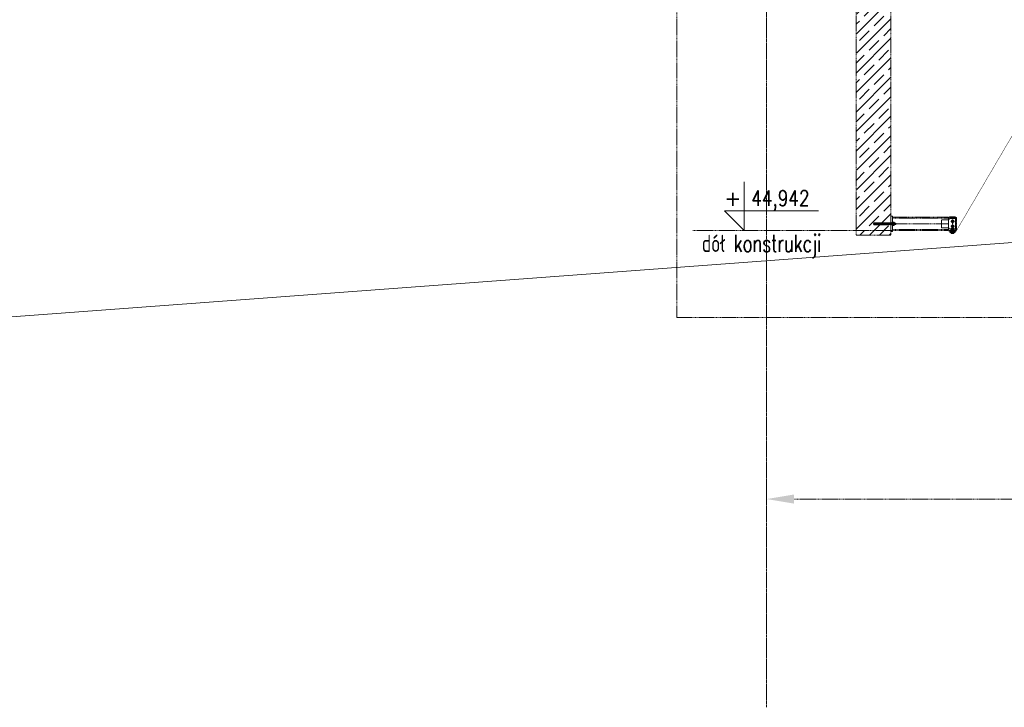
# Model space of a CAD drawing. Header units: millimetres. Extents: x -176817 to 571382, y -58489 to 156123.
# Tile 9 of 256: x -61161 to -54022, y -30771 to -25785. Entities that reach past the tile are written whole.
import ezdxf
from ezdxf.enums import TextEntityAlignment as Align

# ---------------------------------------------------------------- set-up
doc = ezdxf.new("R2010")
doc.units = ezdxf.units.MM
doc.header["$LTSCALE"] = 0.2
for name, pattern in [('AM_ISO02W050', [7.5, 6, -1.5]), ('AM_ISO02W050x2', [3.75, 3, -0.75]), ('AM_ISO08W050', [18, 12, -1.5, 3, -1.5]), ('AM_ISO08W050x2', [9, 6, -0.75, 1.5, -0.75]), ('DASHDOT', [25.4, 12.7, -6.35, 0, -6.35]), ('DASHED', [19.05, 12.7, -6.35]), ('HIDDEN', [9.525, 6.35, -3.175])]:
    doc.linetypes.add(name, pattern=pattern)
doc.layers.get('0').update_dxf_attribs({"lineweight": 13})
doc.layers.get('Defpoints').update_dxf_attribs({"lineweight": 13})
for name, color, linetype, lineweight in [('-A Siatka', 30, 'Continuous', 35), ('-AAA Podkład', 252, 'Continuous', 13), ('-AAA Widok', 2, 'Continuous', 30), ('-AAA Wymiar', 1, 'Continuous', 18), ('AM_0N', 7, 'Continuous', 13), ('AM_3N', 6, 'AM_ISO02W050', 13), ('AM_4N', 3, 'Continuous', 13), ('AM_7N', 4, 'AM_ISO08W050', 13), ('AM_8', 1, 'Continuous', 13), ('LAYER1', 7, 'Continuous', 13)]:
    doc.layers.add(name, color=color, linetype=linetype, lineweight=lineweight)
doc.styles.add('ROMANS', font='romans.shx')
doc.styles.get("Standard").update_dxf_attribs({"font": 'arial.ttf'})
doc.dimstyles.new('STANDARD-100', dxfattribs={"dimscale": 100, "dimtxt": 2, "dimasz": 2, "dimexe": 0, "dimexo": 0, "dimgap": 0.6, "dimtad": 1, "dimdec": 0, "dimzin": 12, "dimdsep": 46, "dimtxsty": 'Standard', "dimcen": 1, "dimclrd": 256, "dimclre": 256, "dimclrt": 2, "dimadec": 0, "dimazin": 0, "dimtfac": 1, "dimtdec": 0, "dimtmove": 0, "dimatfit": 3, "dimfxl": 0, "dimtolj": 1, "dimtzin": 0, "dimarcsym": 0})

# ---------------------------------------------------------------- blocks, each defined once
blk = doc.blocks.new('*D876')
at = {"layer": '-AAA Podkład', "linetype": 'HIDDEN', "lineweight": -2, "ltscale": 5, "transparency": 16777216}
for p, q in [((-650, -46809), (-650, -46944.7)), ((8350, -46773.5), (8350, -46944.7)), ((8150, -46944.7), (-450, -46944.7))]:
    blk.add_line(p, q, dxfattribs=at)
at = {"layer": '-AAA Podkład', "linetype": 'HIDDEN', "ltscale": 5, "transparency": 16777216}
for points in [[(-450, -46911.4), (-450, -46978.1), (-650, -46944.7)], [(8150, -46911.4), (8150, -46978.1), (8350, -46944.7)]]:
    blk.add_solid(points, dxfattribs=at)
at = {"layer": 'Defpoints', "color": 0, "linetype": 'HIDDEN', "ltscale": 5, "transparency": 16777216}
for p in [(-650, -46809), (8350, -46773.5), (-650, -46944.7)]:
    blk.add_point(p, dxfattribs=at)
at = {"layer": '-AAA Podkład', "color": 2, "linetype": 'HIDDEN', "ltscale": 5, "transparency": 16777216, "insert": (3850, -46782.6), "char_height": 200, "attachment_point": 5}
blk.add_mtext('\\A1;9000', dxfattribs=at)
blk = doc.blocks.new('CLMP2', base_point=(-240.02793, 677.2178))
at = {"layer": 'LAYER1', "color": 0, "linetype": 'Continuous'}
for p, q in [((-228.02793, 842.16751), (-235.02793, 839.69709)), ((-235.02793, 727.51421), (-235.02793, 839.69709)), ((-234.02793, 838.76421), (-222.02793, 838.76421)), ((-234.02793, 838.76421), (-234.02793, 730.17843)), ((-232.95793, 835.3444), (-232.95793, 730.17843)), ((-228.02793, 842.16751), (-228.02793, 677.2178)), ((-228.02793, 842.16751), (-221.02793, 839.69709)), ((-223.09793, 835.3444), (-223.09793, 730.17843)), ((-222.02793, 838.76421), (-222.02793, 730.17843)), ((-221.02793, 727.51421), (-221.02793, 839.69709)), ((-228.02793, 727.51421), (-235.02793, 727.51421)), ((-234.02793, 730.17843), (-233.32082, 729.47132)), ((-228.02793, 730.17843), (-234.02793, 730.17843)), ((-234.02793, 724.85), (-233.32082, 725.55711)), ((-234.02793, 724.85), (-234.02793, 704.85)), ((-228.02793, 724.85), (-234.02793, 724.85)), ((-233.02793, 728.76421), (-233.02793, 726.26421)), ((-232.95793, 724.85), (-232.95793, 704.85)), ((-232.13688, 728.76421), (-228.02793, 728.76421)), ((-232.13688, 726.26421), (-228.02793, 726.26421)), ((-228.02793, 730.17843), (-222.02793, 730.17843)), ((-223.91898, 728.76421), (-228.02793, 728.76421)), ((-228.02793, 727.51421), (-221.02793, 727.51421)), ((-223.91898, 726.26421), (-228.02793, 726.26421)), ((-228.02793, 724.85), (-222.02793, 724.85)), ((-223.09793, 724.85), (-223.09793, 704.85)), ((-223.02793, 728.76421), (-223.02793, 726.26421)), ((-222.02793, 730.17843), (-222.73503, 729.47132)), ((-222.02793, 724.85), (-222.73503, 725.55711)), ((-222.02793, 724.85), (-222.02793, 704.85)), ((-216.02793, 704.85), (-240.02793, 704.85)), ((-240.02793, 704.85), (-240.02793, 702.35)), ((-216.02793, 702.35), (-240.02793, 702.35)), ((-238.99758, 701.50149), (-237.52793, 702.35)), ((-238.99758, 701.50149), (-238.99758, 693.19851)), ((-238.99758, 693.19851), (-237.52793, 692.35)), ((-218.52793, 702.35), (-237.52793, 702.35)), ((-237.52793, 692.35), (-218.52793, 692.35)), ((-234.02793, 692.35), (-234.02793, 687.69169)), ((-222.02793, 687.69169), (-234.02793, 687.69169)), ((-232.41059, 685.76421), (-234.02793, 687.69169)), ((-233.51276, 701.50149), (-233.51276, 693.19851)), ((-232.95793, 692.35), (-232.95793, 686.41651)), ((-232.41059, 685.76421), (-232.41059, 679.10321)), ((-232.41059, 679.10321), (-231.82342, 678.76421)), ((-231.82342, 678.76421), (-224.23243, 678.76421)), ((-230.21926, 685.75575), (-230.21926, 679.10321)), ((-228.02793, 704.85), (-228.02793, 704.85)), ((-225.8366, 685.75575), (-225.8366, 679.10321)), ((-223.64527, 679.10321), (-224.23243, 678.76421)), ((-223.64527, 685.76421), (-222.02793, 687.69169)), ((-223.64527, 685.76421), (-223.64527, 679.10321)), ((-223.09793, 692.35), (-223.09793, 686.41651)), ((-222.5431, 701.50149), (-222.5431, 693.19851)), ((-222.02793, 692.35), (-222.02793, 687.69169)), ((-217.05827, 701.50149), (-218.52793, 702.35)), ((-217.05827, 693.19851), (-218.52793, 692.35)), ((-217.05827, 701.50149), (-217.05827, 693.19851)), ((-216.02793, 704.85), (-216.02793, 702.35))]:
    blk.add_line(p, q, dxfattribs=at)
at = {"layer": 'LAYER1', "color": 0, "linetype": 'DASHED'}
for p, q in [((-234.52793, 704.85), (-234.52793, 702.35)), ((-221.52793, 704.85), (-221.52793, 702.35))]:
    blk.add_line(p, q, dxfattribs=at)
at = {"layer": 'LAYER1', "color": 0, "linetype": 'Continuous'}
for centre, radius, start, end in [((-228.02793, 838.76421), 6, 180, 0), ((-234.02793, 728.76421), 1, 0, 45), ((-234.02793, 726.26421), 1, 315, 0), ((-222.02793, 728.76421), 1, 135, 180), ((-222.02793, 726.26421), 1, 180, 225), ((-236.23992, 697.54309), 4.80691, 55.434907, 120), ((-236.23992, 697.15691), 4.80691, 240, 304.56509), ((-228.02793, 684.19851), 18.15149, 72.412046, 107.58795), ((-228.02793, 710.50149), 18.15149, 252.41205, 287.58795), ((-231.30883, 687.33723), 1.92048, 234.99226, 304.56509), ((-231.30883, 680.6847), 1.92048, 240, 304.56509), ((-228.02793, 692.66874), 7.25199, 252.41205, 287.58795), ((-228.02793, 686.0162), 7.25199, 252.41205, 287.58795), ((-224.74703, 687.33723), 1.92048, 235.43491, 305.00774), ((-224.74703, 680.6847), 1.92048, 235.43491, 300), ((-219.81594, 697.54309), 4.80691, 60, 124.56509), ((-219.81594, 697.15691), 4.80691, 235.43491, 300)]:
    blk.add_arc(centre, radius, start, end, dxfattribs=at)
blk = doc.blocks.new('poziom')
at = {"color": 4}
for p, q in [((0, 1.176), (0, 0.076)), ((-0.446, 0.522), (1.685, 0.522)), ((-0.446, 0.522), (0, 0.076))]:
    blk.add_line(p, q, dxfattribs=at)
at = {"color": 2, "style": 'ROMANS'}
blk.add_attdef('+', text='', height=0.35, dxfattribs=at).set_placement((-0.254, 0.632), align=Align.CENTER)
at = {"color": 2, "style": 'ROMANS', "width": 0.8}
blk.add_attdef('POZIOM', text='', height=0.35, dxfattribs=at).set_placement((0.824, 0.632), align=Align.CENTER)
blk = doc.blocks.new('*U1058')
at = {"layer": 'AM_0N'}
for p, q in [((5.7, -1), (-5.6, -1)), ((-5.6, -1), (-5.6, -1.6)), ((5.7, -1.6), (-5.6, -1.6)), ((-5.6, -1.6), (-2.4, -4.9)), ((-3, -6.3), (-2.4, -5.7)), ((3, -6.3), (-3, -6.3)), ((-3, -20.4), (-3, -6.3)), ((3, -20.4), (-3, -20.4)), ((-2.4, -21), (-3, -20.4)), ((2.4, -4.9), (-2.4, -4.9)), ((-2.4, -5.7), (-2.4, -4.9)), ((-2.4, -21), (2.4, -21)), ((5.7, -1.6), (2.4, -4.9)), ((2.4, -5.7), (2.4, -4.9)), ((3, -6.3), (2.4, -5.7)), ((2.4, -21), (3, -20.4)), ((3, -20.4), (3, -6.3)), ((5.7, -1.6), (5.7, -1))]:
    blk.add_line(p, q, dxfattribs=at)
at = {"layer": 'AM_3N', "linetype": 'AM_ISO02W050x2'}
for p, q in [((-3.4, -1), (0, -5.4)), ((-0.7, -4.4), (-0.7, -1)), ((0.7, -4.4), (-0.7, -4.4)), ((3.4, -1), (0, -5.4)), ((0.7, -4.4), (0.7, -1))]:
    blk.add_line(p, q, dxfattribs=at)
at = {"layer": 'AM_4N'}
for p, q in [((-2.4, -5.7), (-2.4, -6.3)), ((-2.4, -6.3), (-2.4, -21)), ((2.4, -5.7), (2.4, -6.3)), ((2.4, -6.3), (2.4, -21))]:
    blk.add_line(p, q, dxfattribs=at)
at = {"layer": 'AM_7N', "linetype": 'AM_ISO08W050x2'}
blk.add_line((0, 2), (0, -24), dxfattribs=at)
blk = doc.blocks.new('*U1059')
at = {"layer": 'AM_0N'}
for p, q in [((6, -12), (-6, -12)), ((-6, -12), (-6, -13.6)), ((-6, -13.6), (6, -13.6)), ((6, -13.6), (6, -12))]:
    blk.add_line(p, q, dxfattribs=at)
at = {"layer": 'AM_7N', "linetype": 'AM_ISO08W050x2'}
blk.add_line((0, -16.6), (0, -9), dxfattribs=at)
blk = doc.blocks.new('*U1060')
at = {"layer": 'AM_0N'}
for p, q in [((-5.8, -14.4), (-4.4, -13.6)), ((-5.8, -14.4), (-5.8, -18)), ((-5.8, -18), (-4.4, -18.8)), ((4.5, -13.6), (-4.4, -13.6)), ((4.5, -18.8), (-4.4, -18.8)), ((-2.9, -14.4), (-2.9, -18)), ((2.9, -14.4), (2.9, -18)), ((5.8, -14.4), (4.5, -13.6)), ((5.8, -18), (4.5, -18.8)), ((5.8, -14.4), (5.8, -18))]:
    blk.add_line(p, q, dxfattribs=at)
for centre, radius, start, end in [((-4.3, -16.5), 2.55, 55.56153, 115.56153), ((-4.3, -15.9), 2.55, 244.43847, 304.43847), ((0, -23.5), 9.54, 72.38303, 107.61697), ((0, -8.9), 9.54, 252.38303, 287.61697), ((4.3, -16.5), 2.55, 64.43847, 124.43847), ((4.3, -15.9), 2.55, 235.56153, 295.56153)]:
    blk.add_arc(centre, radius, start, end, dxfattribs=at)
at = {"layer": 'AM_7N', "linetype": 'AM_ISO08W050x2'}
blk.add_line((0, -10.6), (0, -21.8), dxfattribs=at)
blk = doc.blocks.new('okucie')
at = {"layer": 'AM_8'}
h = blk.add_hatch(dxfattribs=at)
h.set_pattern_fill('ANSI31', color=256, scale=0.5, style=0)
h.set_pattern_definition([(45, (-21727.3335, 85443.8012), (-1.122532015, 1.122532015), [])])
h.paths.add_polyline_path([(-3.5, -5), (-3.5, -3.8), (-6.3, -1), (-20, -1), (-20, -5)])
h.paths.add_polyline_path([(20, -5), (20, -1), (6.3, -1), (3.5, -3.8), (3.5, -5)])
h = blk.add_hatch(dxfattribs=at)
h.set_pattern_fill('ANSI31', color=256, scale=0.5, angle=90, style=0)
h.set_pattern_definition([(135, (-21776.6445, 85446.8), (-1.122532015, -1.122532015), [])])
h.paths.add_polyline_path([(-3.5, -8), (-20, -8), (-20, -12), (-3.5, -12)])
h.paths.add_polyline_path([(20, -8), (3.5, -8), (3.5, -12), (6, -12), (20, -12)])
at = {"layer": '-AAA Widok'}
for p, q in [((-3.5, -3.8, 0), (3.5, -3.8, 0)), ((-3.5, -12, 0), (-3.5, -8)), ((3.5, -12, 0), (3.5, -8))]:
    blk.add_line(p, q, dxfattribs=at)
for points in [[(-20, -5), (20, -5), (20, -1), (-20, -1)], [(-20, -12), (20, -12), (20, -8), (-20, -8)]]:
    blk.add_lwpolyline(points, close=True, dxfattribs=at)
at = {"layer": '-AAA Widok', "elevation": 0}
blk.add_lwpolyline([(-20, -5), (20, -5), (20, -1), (-20, -1)], close=True, dxfattribs=at)
for points in [[(-6.3, -1), (-3.5, -3.8), (-3.5, -5)], [(6.3, -1), (3.5, -3.8), (3.5, -5)]]:
    blk.add_lwpolyline(points, dxfattribs=at)
at = {"layer": '-AAA Wymiar'}
for p, q in [((-20, -8), (-20, -5)), ((20, -8), (20, -5))]:
    blk.add_line(p, q, dxfattribs=at)
at = {"layer": 'AM_0N'}
for name in ['*U1058', '*U1059', '*U1060']:
    blk.add_blockref(name, (0, 0), dxfattribs=at)
blk = doc.blocks.new('*U1069')
at = {"layer": 'AM_0N'}
for p, q in [((-4.1, 22), (-5, 21.1)), ((-5, -8.5), (-5, 21.1)), ((-5, 21.1), (5, 21.1)), ((-4.1, 22), (4.1, 22)), ((5, 21.1), (4.1, 22)), ((5, -8.5), (5, 21.1)), ((-9.8, -18.6), (-9.8, -13.6)), ((-9.8, -13.6), (-7.7, -13.6)), ((-9.8, -18.6), (-8.5, -19.4)), ((8.5, -19.4), (-8.5, -19.4)), ((-4.6, -13), (-7.7, -13)), ((-7.7, -13.6), (-7.7, -13)), ((-7.7, -13.6), (7.7, -13.6)), ((-5, -8.5), (5, -8.5)), ((-5, -8.5), (-4.6, -9.4)), ((-4.9, -18.6), (-4.9, -13.6)), ((-4.6, -13), (-4.6, -9.4)), ((4.6, -13), (-4.6, -13)), ((5, -8.5), (4.6, -9.4)), ((4.6, -13), (4.6, -9.4)), ((7.7, -13), (4.6, -13)), ((4.9, -18.6), (4.9, -13.6)), ((7.7, -13.6), (7.7, -13)), ((7.7, -13.6), (9.8, -13.6)), ((9.8, -18.6), (8.5, -19.4)), ((9.8, -18.6), (9.8, -13.6))]:
    blk.add_line(p, q, dxfattribs=at)
at = {"layer": 'AM_0N', "extrusion": (0, 0, -1)}
for centre, radius, start, end in [((7.4, -15.1), 4.34, 235.55313, 295.55313), ((0, -3.2), 16.2, 252.38753, 287.61247), ((-7.4, -15.1), 4.34, 244.44687, 304.44687)]:
    blk.add_arc(centre, radius, start, end, dxfattribs=at)
at = {"layer": 'AM_4N'}
for p, q in [((-4.1, -8.5), (-4.1, 22)), ((4.1, -8.5), (4.1, 22)), ((-4.1, -8.5), (-4.6, -9.4)), ((4.1, -8.5), (4.6, -9.4))]:
    blk.add_line(p, q, dxfattribs=at)
at = {"layer": 'AM_7N', "linetype": 'AM_ISO08W050x2'}
blk.add_line((0, -22.4), (0, 25), dxfattribs=at)
blk = doc.blocks.new('*U1070')
at = {"layer": 'AM_0N'}
for p, q in [((-10, 7), (10, 7)), ((-10, 5), (-10, 7)), ((10, 5), (-10, 5)), ((10, 7), (10, 5))]:
    blk.add_line(p, q, dxfattribs=at)
at = {"layer": 'AM_7N', "linetype": 'AM_ISO08W050x2'}
blk.add_line((0, 2), (0, 10), dxfattribs=at)
blk = doc.blocks.new('*U1071')
at = {"layer": 'AM_0N'}
for p, q in [((-9.2, 14.3), (-7.3, 15.4)), ((-9.2, 8.1), (-9.2, 14.3)), ((-9.2, 8.1), (-7.3, 7)), ((7.3, 15.4), (-7.3, 15.4)), ((7.3, 7), (-7.3, 7)), ((-4.6, 8.1), (-4.6, 14.3)), ((4.6, 8.1), (4.6, 14.3)), ((9.2, 14.3), (7.3, 15.4)), ((9.2, 8.1), (7.3, 7)), ((9.2, 8.1), (9.2, 14.3))]:
    blk.add_line(p, q, dxfattribs=at)
at = {"layer": 'AM_0N', "extrusion": (0, 0, -1)}
for centre, radius, start, end in [((6.9, 10.9), 4.08, 64.43847, 124.43847), ((6.9, 11.5), 4.08, 235.56153, 295.56153), ((0, -0.3), 15.3, 72.38303, 107.61697), ((0, 22.7), 15.3, 252.38303, 287.61697), ((-6.9, 10.9), 4.08, 55.56153, 115.56153), ((-6.9, 11.5), 4.08, 244.43847, 304.43847)]:
    blk.add_arc(centre, radius, start, end, dxfattribs=at)
at = {"layer": 'AM_7N', "linetype": 'AM_ISO08W050x2'}
blk.add_line((0, 4), (0, 18.4), dxfattribs=at)
blk = doc.blocks.new('*U1072')
at = {"layer": 'AM_0N'}
for p, q in [((-10, -11), (10, -11)), ((-10, -13), (-10, -11)), ((10, -13), (-10, -13)), ((10, -11), (10, -13))]:
    blk.add_line(p, q, dxfattribs=at)
at = {"layer": 'AM_7N', "linetype": 'AM_ISO08W050x2'}
blk.add_line((0, -16), (0, -8), dxfattribs=at)
blk = doc.blocks.new('Profil rev.B')
at = {"layer": '-A Siatka', "linetype": 'HIDDEN', "const_width": 3, "elevation": 0}
blk.add_lwpolyline([(652, 1112.9), (652, 1062.9), (25.1, -5.5), (-30, -5.5)], dxfattribs=at)
at = {"layer": '-AAA Widok', "color": 42}
blk.add_blockref('okucie', (0, 1), dxfattribs=at)
at = {"layer": 'AM_0N', "color": 42}
for name in ['*U1070', '*U1069', '*U1071', '*U1072']:
    blk.add_blockref(name, (0, 0), dxfattribs=at)
blk = doc.blocks.new('Podkład rev.B')
at = {"layer": '-AAA Podkład', "linetype": 'HIDDEN', "ltscale": 5}
h = blk.add_hatch(dxfattribs=at)
h.set_pattern_fill('JIS_STN_1E', color=256, scale=100, style=0)
h.set_pattern_definition([(45, (-21025.28, 30525.88), (-70.71068, 70.71068), []), (45, (-20954.78, 30525.88), (-70.71068, 70.71068), [100, -50])])
h.paths.add_polyline_path([(251.8, -43280.9), (1.9, -43280.9), (1.9, -45030.9), (251.8, -45030.8), (251.8, -44954.8), (245.1, -44954.8), (242.4, -44954.8), (242.4, -44955.8), (130.2, -44955.8), (127.7, -44948.8), (130.2, -44941.8), (245.1, -44941.8), (245.1, -44942.8), (251.8, -44942.8)])
h = blk.add_hatch(dxfattribs=at)
h.set_pattern_fill('ANSI32', color=256)
h.set_pattern_definition([(45, (-22165.932, 30066.831), (-6.7351921, 6.7351921), []), (45, (-22161.4415, 30066.831), (-6.7351921, 6.7351921), [])])
h.paths.add_polyline_path([(726.6, -44905.4, 0.414214), (720.1, -44898.9), (676.6, -44898.9), (676.6, -44903.9), (719.1, -44903.9, -0.414214), (722.6, -44907.4), (722.6, -44990.4, -0.414214), (719.1, -44993.9), (676.6, -44993.9), (676.6, -44998.9), (720.1, -44998.9, 0.414214), (726.6, -44992.4)])
for p, q in [((-650, 2544.3, 0), (-650, -48454.9, 0)), ((0, -41146.4, 0), (0, -45030.9, 0)), ((249.9, -41146.4, 0), (249.9, -45030.9, 0)), ((250, -44948.9, 0), (669.2, -44948.9, 0)), ((669.2, -44908.9, 0), (262, -44908.9, 0)), ((619.2, -44976.9, 0), (619.2, -44920.9, 0)), ((619.2, -44920.9, 0), (669.2, -44920.9, 0)), ((678.7, -44911.4, 0), (669.2, -44920.9, 0)), ((669.2, -44920.9, 0), (669.2, -44976.9, 0)), ((719.2, -44911.4, 0), (678.7, -44911.4, 0)), ((686.2, -44931.4, 0), (712.2, -44931.4, 0)), ((686.2, -44966.4, 0), (712.2, -44966.4, 0)), ((699.2, -44918.4, 0), (699.2, -44944.4, 0)), ((699.2, -44953.4, 0), (699.2, -44979.4, 0)), ((719.2, -44911.4, 0), (719.2, -44986.4, 0)), ((288, -44996.9, 0), (-1188, -44996.9, 0)), ((250, -45030.9, 0), (0, -45030.9, 0)), ((250, -45030.9, 0), (0, -45030.9, 0)), ((669.2, -44988.9, 0), (262, -44988.9, 0)), ((619.2, -44976.9, 0), (669.2, -44976.9, 0)), ((678.7, -44986.4, 0), (669.2, -44976.9, 0)), ((719.2, -44986.4, 0), (678.7, -44986.4, 0))]:
    blk.add_line(p, q, dxfattribs=at)
at = {"layer": '-AAA Podkład', "linetype": 'HIDDEN', "ltscale": 5, "elevation": 0}
for points in [[(36922.7, -38239.2), (-1301.7, -38239.2), (-1301.7, -45629.3), (36922.7, -45629.3)], [(262, -44893.9), (262, -45003.9), (250, -45003.9), (250, -44893.9)], [(708.5, -44936.8), (699.2, -44942.2), (689.8, -44936.8), (689.8, -44925.9), (699.2, -44920.5), (708.5, -44925.9)], [(708.5, -44971.8), (699.2, -44977.2), (689.8, -44971.8), (689.8, -44960.9), (699.2, -44955.5), (708.5, -44960.9)]]:
    blk.add_lwpolyline(points, close=True, dxfattribs=at)
blk.add_lwpolyline([(669.2, -44976.9), (669.2, -44996.9), (262, -44996.9), (262, -44900.9), (669.2, -44900.9), (669.2, -44920.9)], dxfattribs=at)
blk.add_lwpolyline([(676.6, -44903.9), (676.6, -44898.9), (720.1, -44898.9, -0.414214), (726.6, -44905.4), (726.6, -44992.4, -0.414214), (720.1, -44998.9), (676.6, -44998.9), (676.6, -44993.9), (719.1, -44993.9, 0.414214), (722.6, -44990.4), (722.6, -44907.4, 0.414214), (719.1, -44903.9)], format="xyb", close=True, dxfattribs=at)
at = {"layer": '-AAA Podkład', "linetype": 'HIDDEN', "ltscale": 5}
for centre, radius in [((699.2, -44931.4, 0), 9.36), ((699.2, -44966.4, 0), 9.36), ((699.2, -44931.4, 0), 6.5), ((699.2, -44966.4, 0), 6.5)]:
    blk.add_circle(centre, radius, dxfattribs=at)
blk.add_point((699.2, -44948.9, 0), dxfattribs=at)
at = {"layer": '-AAA Podkład', "linetype": 'HIDDEN', "ltscale": 5, "xscale": 320, "yscale": 320, "zscale": 320}
blk.add_blockref('poziom', (-813.1, -45021.3, 0), dxfattribs=at).add_auto_attribs({'POZIOM': '44,942', '+': '+'})
at = {"layer": '-AAA Podkład', "linetype": 'HIDDEN', "ltscale": 5, "extrusion": (0, 0, -1), "zscale": -0.9999999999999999, "rotation": 270}
blk.add_blockref('CLMP2', (-289.6, -44936.9, 0), dxfattribs=at)
at = {"layer": '-AAA Podkład', "linetype": 'HIDDEN', "ltscale": 5, "style": 'ROMANS', "width": 0.7}
blk.add_text('dół konstrukcji', height=125, dxfattribs=at).set_placement((-685.9, -45153.2, 0), align=Align.CENTER)
at = {"layer": '-AAA Podkład', "linetype": 'HIDDEN', "ltscale": 5}
dim = blk.add_linear_dim(base=(-650, -46944.7, 0), p1=(8350, -46773.5, 0), p2=(-650, -46809, 0), dimstyle='STANDARD-100', dxfattribs=at)
dim.commit()
dim.dimension.update_dxf_attribs({"geometry": '*D876', "text_midpoint": (3850, -46782.6, 0)})

msp = doc.modelspace()

# ---------------------------------------------------------------- linework, layer by layer
at = {"layer": '-AAA Wymiar'}
msp.add_line((-10136.3136, -24152.2473), (-62528.8682, -28036.4309), dxfattribs=at)
at = {"color": 252, "linetype": 'DASHDOT', "ltscale": 3}
msp.add_line((-55745.7819, 19253.2914), (-55745.7819, -30771.4395), dxfattribs=at)

# ---------------------------------------------------------------- block references
at = {"layer": '-AAA Widok'}
msp.add_blockref('Profil rev.B', (-54397.4159, -27315.3924, 0), dxfattribs=at)
at = {"layer": '-AAA Wymiar'}
msp.add_blockref('Podkład rev.B', (-55095.7819, 17683.4632, 0), dxfattribs=at)

doc.saveas('drawing.dxf')
